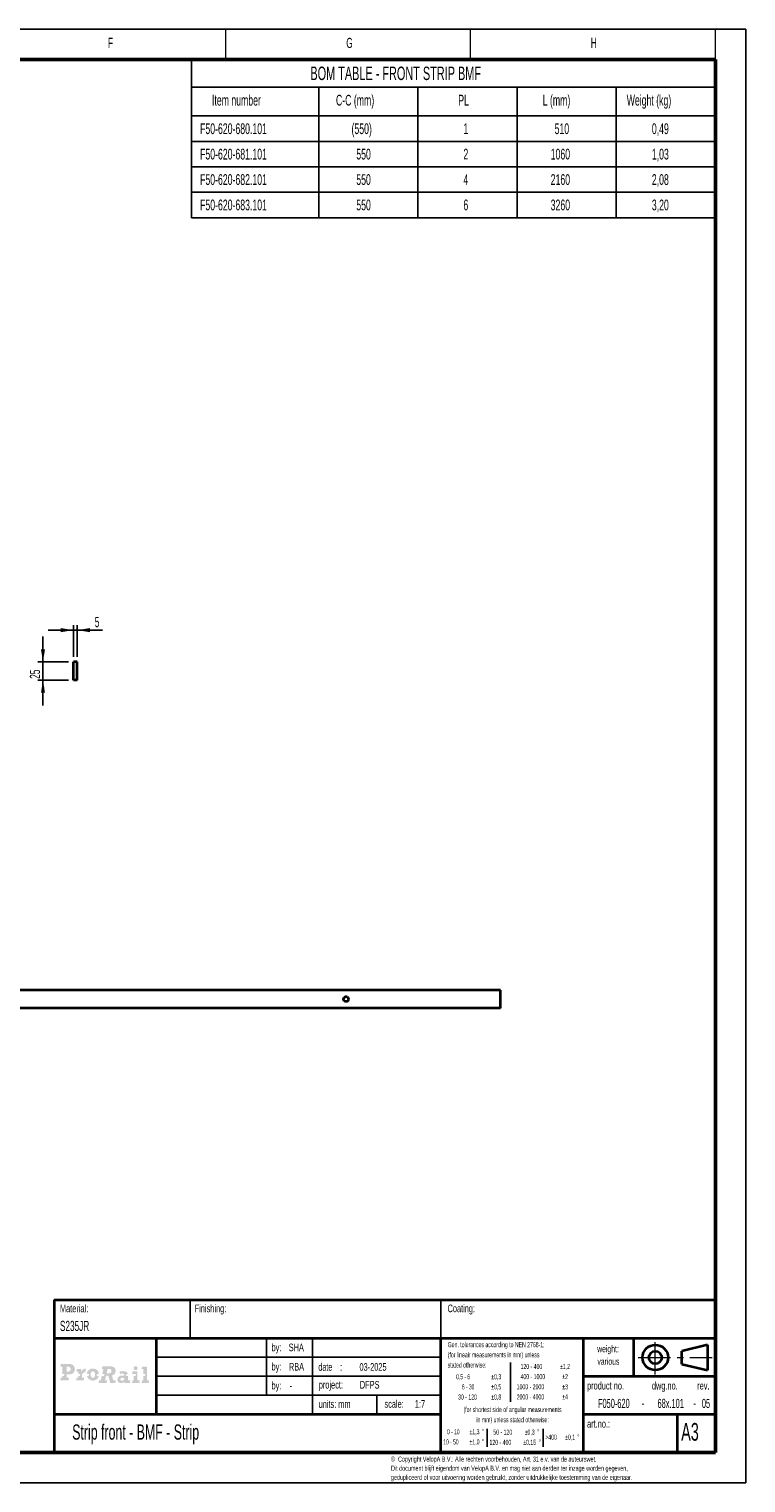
# Model space of a CAD drawing. Header units: millimetres. Extents: x 48 to 2827, y 39 to 2041.
# Tile 2 of 2: x 1841 to 2827, y 39 to 2041. Entities that reach past the tile are written whole.
import ezdxf

# ---------------------------------------------------------------- set-up
doc = ezdxf.new("R2010")
doc.units = ezdxf.units.MM
doc.header["$LTSCALE"] = 7
doc.linetypes.add('SLD-Chain', pattern=[10.16, 6.35, -1.27, 1.27, -1.27])
doc.linetypes.add('SLD-Solid', pattern=[0])
for name, color, linetype in [('-FORMAT-', 7, 'SLD-Solid'), ('-FORMAT_TEXT-', 7, 'SLD-Solid'), ('-TEXT_FORMAT-', 7, 'SLD-Solid'), ('-WEIGHT-', 7, 'SLD-Solid')]:
    doc.layers.add(name, color=color, linetype=linetype)
doc.styles.add('SLDTEXTSTYLE0', font='TXT', dxfattribs={"width": 0.638186})
doc.styles.add('SLDTEXTSTYLE1', font='TXT', dxfattribs={"width": 0.605})
doc.styles.add('SLDTEXTSTYLE2', font='TXT', dxfattribs={"width": 0.57})
doc.styles.add('SLDTEXTSTYLE3', font='TXT', dxfattribs={"width": 0.575})
doc.styles.add('SLDTEXTSTYLE4', font='TXT', dxfattribs={"width": 0.558333})
doc.dimstyles.new('SLDDIMSTYLE3', dxfattribs={"dimtxt": 14, "dimasz": 17.5, "dimexe": 0, "dimexo": 0.0625, "dimgap": 3.5, "dimtad": 1, "dimdec": 1, "dimrnd": 1e-09, "dimzin": 12, "dimdsep": 46, "dimtxsty": 'SLDTEXTSTYLE1', "dimsah": 1, "dimcen": 0.09, "dimadec": 0, "dimazin": 3, "dimtfac": 1, "dimtdec": 1, "dimtmove": 0, "dimatfit": 0, "dimfxl": 1, "dimfrac": 2, "dimtolj": 1, "dimtzin": 12, "dimarcsym": 0})

# ---------------------------------------------------------------- blocks, each defined once
blk = doc.blocks.new('SW_TABLEANNOTATION_0')
at = {"layer": '-FORMAT-', "color": 0}
for p, q in [((0, 0), (0, -37.8)), ((0, 0), (175, 0)), ((175, 0), (311.5, 0)), ((311.5, 0), (448, 0)), ((448, 0), (584.4, 0)), ((584.4, 0), (720.9, 0)), ((720.9, 0), (720.9, -37.8)), ((0, -37.8), (0, -77.7)), ((0, -37.8), (175, -37.8)), ((175, -37.8), (175, -77.7)), ((175, -37.8), (311.5, -37.8)), ((311.5, -37.8), (311.5, -77.7)), ((311.5, -37.8), (448, -37.8)), ((448, -37.8), (448, -77.7)), ((448, -37.8), (584.4, -37.8)), ((584.4, -37.8), (584.4, -77.7)), ((584.4, -37.8), (720.9, -37.8)), ((720.9, -37.8), (720.9, -77.7)), ((0, -77.7), (0, -112.7)), ((0, -77.7), (175, -77.7)), ((175, -77.7), (175, -112.7)), ((175, -77.7), (311.5, -77.7)), ((311.5, -77.7), (311.5, -112.7)), ((311.5, -77.7), (448, -77.7)), ((448, -77.7), (448, -112.7)), ((448, -77.7), (584.4, -77.7)), ((584.4, -77.7), (584.4, -112.7)), ((584.4, -77.7), (720.9, -77.7)), ((720.9, -77.7), (720.9, -112.7)), ((0, -112.7), (0, -147.7)), ((0, -112.7), (175, -112.7)), ((175, -112.7), (175, -147.7)), ((175, -112.7), (311.5, -112.7)), ((311.5, -112.7), (311.5, -147.7)), ((311.5, -112.7), (448, -112.7)), ((448, -112.7), (448, -147.7)), ((448, -112.7), (584.4, -112.7)), ((584.4, -112.7), (584.4, -147.7)), ((584.4, -112.7), (720.9, -112.7)), ((720.9, -112.7), (720.9, -147.7)), ((0, -147.7), (0, -182.7)), ((0, -147.7), (175, -147.7)), ((175, -147.7), (175, -182.7)), ((175, -147.7), (311.5, -147.7)), ((311.5, -147.7), (311.5, -182.7)), ((311.5, -147.7), (448, -147.7)), ((448, -147.7), (448, -182.7)), ((448, -147.7), (584.4, -147.7)), ((584.4, -147.7), (584.4, -182.7)), ((584.4, -147.7), (720.9, -147.7)), ((720.9, -147.7), (720.9, -182.7)), ((0, -182.7), (0, -217.7)), ((0, -182.7), (175, -182.7)), ((175, -182.7), (175, -217.7)), ((175, -182.7), (311.5, -182.7)), ((311.5, -182.7), (311.5, -217.7)), ((311.5, -182.7), (448, -182.7)), ((448, -182.7), (448, -217.7)), ((448, -182.7), (584.4, -182.7)), ((584.4, -182.7), (584.4, -217.7)), ((584.4, -182.7), (720.9, -182.7)), ((720.9, -182.7), (720.9, -217.7)), ((0, -217.7), (175, -217.7)), ((175, -217.7), (311.5, -217.7)), ((311.5, -217.7), (448, -217.7)), ((448, -217.7), (584.4, -217.7)), ((584.4, -217.7), (720.9, -217.7))]:
    blk.add_line(p, q, dxfattribs=at)
at = {"layer": '-FORMAT-', "color": 0, "attachment_point": 1, "style": 'SLDTEXTSTYLE1'}
for s, insert, char_height in [('BOM TABLE - FRONT STRIP BMF', (163.6, -9.7), 18.521), ('Item number', (28.2, -48.5), 14.817), ('C-C (mm)', (198.8, -48.5), 14.82), ('PL', (367.1, -48.5), 14.82), ('L (mm)', (483.3, -48.5), 14.82), ('Weight (kg)', (598.9, -48.5), 14.817), ('F50-620-680.101', (11.8, -87.8), 14.817), ('(550)', (220.2, -87.8), 14.82), ('1', (374.2, -87.8), 14.8), ('510', (499.7, -87.8), 14.82), ('0,49', (633.5, -87.8), 14.82), ('F50-620-681.101', (11.8, -122.8), 14.817), ('550', (226.8, -122.8), 14.82), ('2', (374.2, -122.8), 14.8), ('1060', (494.3, -122.8), 14.82), ('1,03', (633.5, -122.8), 14.82), ('F50-620-682.101', (11.8, -157.8), 14.817), ('550', (226.8, -157.8), 14.82), ('4', (374.2, -157.8), 14.8), ('2160', (494.3, -157.8), 14.82), ('2,08', (633.5, -157.8), 14.82), ('F50-620-683.101', (11.8, -192.8), 14.817), ('550', (226.8, -192.8), 14.82), ('6', (374.2, -192.8), 14.8), ('3260', (494.3, -192.8), 14.82), ('3,20', (633.5, -192.8), 14.82)]:
    blk.add_mtext(s, dxfattribs=dict(at, insert=insert, char_height=char_height))
blk = doc.blocks.new('_D_4')
at = {"layer": '-FORMAT-', "color": 7, "transparency": 16777216}
for p, q in [((1859.9, 1170), (1859.9, 1205)), ((1894.9, 1170), (1852.9, 1170)), ((1859.9, 1170), (1859.9, 1145)), ((1894.9, 1145), (1852.9, 1145)), ((1859.9, 1145), (1859.9, 1110))]:
    blk.add_line(p, q, dxfattribs=at)
for points in [[(1859.9, 1170), (1862.7, 1187.5), (1857.1, 1187.5)], [(1859.9, 1145), (1857.1, 1127.5), (1862.7, 1127.5)]]:
    blk.add_solid(points, dxfattribs=at)
at = {"layer": '-FORMAT-', "color": 7, "transparency": 16777216, "insert": (1841.8, 1146.8), "char_height": 14, "attachment_point": 1, "rotation": 90, "style": 'SLDTEXTSTYLE1'}
blk.add_mtext('25', dxfattribs=at)
blk = doc.blocks.new('_D_5')
at = {"layer": '-FORMAT-', "color": 7, "transparency": 16777216}
for p, q in [((1901.9, 1213.8), (1866.9, 1213.8)), ((1901.9, 1177), (1901.9, 1220.8)), ((1901.9, 1213.8), (1906.9, 1213.8)), ((1906.9, 1177), (1906.9, 1220.8)), ((1906.9, 1213.8), (1941.9, 1213.8))]:
    blk.add_line(p, q, dxfattribs=at)
for points in [[(1901.9, 1213.8), (1884.4, 1216.6), (1884.4, 1211)], [(1906.9, 1213.8), (1924.4, 1211), (1924.4, 1216.6)]]:
    blk.add_solid(points, dxfattribs=at)
at = {"layer": '-FORMAT-', "color": 7, "transparency": 16777216, "insert": (1931.2, 1231.9), "char_height": 14, "attachment_point": 1, "style": 'SLDTEXTSTYLE1'}
blk.add_mtext('5', dxfattribs=at)
blk = doc.blocks.new('ProRail logo')
h = blk.add_hatch(color=7)
h.paths.add_polyline_path([(3.09, 5.63), (0.12, 5.63), (-0.12, 4.67), (0.64, 4.67), (0.64, 2.16), (1.34, 2.16), (1.19, 1.49), (1.18, 1.49), (1.18, 1.49), (0.64, 1.49), (0.64, 0.92), (0.11, 0.92), (-0.12, -0.03), (2.73, -0.03), (2.96, 0.92), (2.06, 0.92), (2.06, 2.03), (2.97, 2.03), (3.23, 2.04), (3.46, 2.07), (3.68, 2.12), (3.88, 2.19), (4.05, 2.27), (4.21, 2.37), (4.36, 2.48), (4.48, 2.61), (4.59, 2.74), (4.68, 2.88), (4.76, 3.03), (4.82, 3.19), (4.87, 3.34), (4.9, 3.5), (4.92, 3.67), (4.93, 3.83), (4.92, 4), (4.89, 4.16), (4.86, 4.33), (4.8, 4.49), (4.74, 4.64), (4.66, 4.79), (4.56, 4.93), (4.45, 5.07), (4.33, 5.19), (4.19, 5.3), (4.04, 5.39), (3.88, 5.47), (3.7, 5.54), (3.51, 5.59), (3.31, 5.62)])
h.paths.add_polyline_path([(2.46, 2.98), (2.06, 2.98), (2.06, 4.67), (2.62, 4.67), (2.71, 4.67), (2.8, 4.66), (2.88, 4.64), (2.95, 4.61), (3.03, 4.58), (3.09, 4.54), (3.16, 4.49), (3.22, 4.44), (3.27, 4.38), (3.31, 4.32), (3.35, 4.25), (3.39, 4.17), (3.41, 4.09), (3.43, 4.01), (3.45, 3.92), (3.45, 3.82), (3.45, 3.72), (3.44, 3.62), (3.42, 3.53), (3.39, 3.45), (3.36, 3.38), (3.32, 3.31), (3.27, 3.25), (3.21, 3.19), (3.15, 3.14), (3.07, 3.1), (2.99, 3.07), (2.9, 3.04), (2.81, 3.01), (2.7, 3), (2.59, 2.99)], flags=16)
h.paths.add_polyline_path([(8.61, 3.96), (8.48, 3.96), (8.37, 3.95), (8.26, 3.93), (8.15, 3.9), (8.04, 3.86), (7.94, 3.81), (7.85, 3.75), (7.76, 3.69), (7.68, 3.62), (7.6, 3.54), (7.52, 3.45), (7.45, 3.36), (7.39, 3.26), (7.33, 3.15), (7.28, 3.03), (7.23, 2.9), (7.21, 2.9), (7.21, 3.9), (5.64, 3.9), (5.42, 2.99), (6.07, 2.99), (6.07, 2.16), (6.8, 2.16), (6.64, 1.49), (6.64, 1.49), (6.07, 1.49), (6.07, 0.87), (5.56, 0.87), (5.34, -0.04), (7.98, -0.04), (8.19, 0.87), (7.35, 0.87), (7.35, 1.28), (7.35, 1.44), (7.36, 1.58), (7.39, 1.72), (7.42, 1.86), (7.46, 1.99), (7.51, 2.11), (7.57, 2.22), (7.63, 2.33), (7.7, 2.43), (7.78, 2.51), (7.86, 2.59), (7.95, 2.65), (8.05, 2.7), (8.15, 2.74), (8.25, 2.76), (8.36, 2.77), (8.48, 2.77), (8.81, 3.96)])
h.paths.add_polyline_path([(12.62, 2.17), (13.21, 2.17), (13.18, 2.39), (13.14, 2.6), (13.08, 2.79), (13, 2.97), (12.91, 3.13), (12.81, 3.28), (12.69, 3.42), (12.55, 3.54), (12.41, 3.65), (12.25, 3.75), (12.09, 3.82), (11.91, 3.89), (11.73, 3.94), (11.54, 3.98), (11.34, 4), (11.14, 4), (10.95, 4), (10.76, 3.98), (10.57, 3.94), (10.4, 3.9), (10.22, 3.83), (10.06, 3.76), (9.9, 3.67), (9.75, 3.56), (9.62, 3.44), (9.5, 3.3), (9.39, 3.15), (9.29, 2.99), (9.21, 2.81), (9.14, 2.61), (9.1, 2.4), (9.08, 2.17), (9.84, 2.17), (9.68, 1.5), (9.12, 1.5), (9.16, 1.31), (9.22, 1.14), (9.29, 0.98), (9.38, 0.82), (9.47, 0.68), (9.58, 0.54), (9.7, 0.42), (9.82, 0.31), (9.96, 0.21), (10.11, 0.12), (10.26, 0.05), (10.42, -0.01), (10.59, -0.06), (10.77, -0.1), (10.95, -0.12), (11.14, -0.13), (11.33, -0.12), (11.52, -0.09), (11.7, -0.06), (11.87, -0.01), (12.04, 0.06), (12.19, 0.14), (12.34, 0.22), (12.47, 0.33), (12.6, 0.44), (12.72, 0.56), (12.82, 0.7), (12.91, 0.84), (12.99, 0.99), (13.06, 1.15), (13.12, 1.32), (13.16, 1.5), (12.46, 1.5)])
h.paths.add_polyline_path([(11.14, 0.85), (11.05, 0.85), (10.96, 0.87), (10.88, 0.89), (10.81, 0.92), (10.74, 0.96), (10.68, 1.01), (10.62, 1.07), (10.57, 1.13), (10.52, 1.21), (10.48, 1.29), (10.44, 1.38), (10.42, 1.47), (10.39, 1.57), (10.38, 1.68), (10.37, 1.8), (10.36, 1.92), (10.37, 2.05), (10.38, 2.17), (10.39, 2.28), (10.41, 2.39), (10.44, 2.49), (10.48, 2.58), (10.52, 2.66), (10.56, 2.74), (10.61, 2.81), (10.67, 2.86), (10.74, 2.91), (10.8, 2.95), (10.88, 2.99), (10.96, 3.01), (11.04, 3.02), (11.14, 3.03), (11.23, 3.02), (11.31, 3.01), (11.39, 2.99), (11.47, 2.95), (11.54, 2.91), (11.6, 2.86), (11.67, 2.81), (11.72, 2.74), (11.77, 2.67), (11.81, 2.59), (11.84, 2.5), (11.87, 2.4), (11.89, 2.3), (11.91, 2.19), (11.92, 2.07), (11.92, 1.94), (11.92, 1.82), (11.91, 1.7), (11.89, 1.59), (11.87, 1.48), (11.84, 1.38), (11.81, 1.29), (11.77, 1.21), (11.72, 1.14), (11.67, 1.07), (11.6, 1.01), (11.54, 0.96), (11.47, 0.92), (11.39, 0.89), (11.31, 0.87), (11.23, 0.85)], flags=16)
h.paths.add_polyline_path([(18.19, -0.03), (17.7, 1.69), (17.87, 1.72), (18.03, 1.76), (18.17, 1.82), (18.3, 1.89), (18.42, 1.97), (18.53, 2.06), (18.62, 2.16), (18.7, 2.27), (18.78, 2.38), (18.84, 2.5), (18.89, 2.62), (18.93, 2.74), (18.96, 2.86), (18.99, 2.98), (19, 3.1), (19.01, 3.22), (19, 3.35), (18.98, 3.48), (18.96, 3.61), (18.92, 3.75), (18.86, 3.88), (18.8, 4), (18.72, 4.13), (18.63, 4.24), (18.53, 4.35), (18.41, 4.45), (18.27, 4.53), (18.12, 4.61), (17.95, 4.67), (17.77, 4.71), (17.57, 4.74), (17.36, 4.75), (14.42, 4.75), (14.22, 3.87), (14.78, 3.87), (14.39, 2.17), (15.14, 2.17), (14.98, 1.5), (14.24, 1.5), (13.88, -0.03), (13.32, -0.03), (13.11, -0.91), (15.91, -0.91), (16.13, -0.03), (15.31, -0.03), (15.69, 1.61), (16.48, 1.61), (17.1, -0.91), (18.84, -0.91), (19.05, -0.03)])
h.paths.add_polyline_path([(16.46, 2.33), (15.85, 2.33), (16.21, 3.87), (16.86, 3.87), (16.93, 3.86), (17, 3.86), (17.07, 3.84), (17.13, 3.83), (17.19, 3.8), (17.25, 3.78), (17.3, 3.74), (17.35, 3.71), (17.39, 3.66), (17.43, 3.62), (17.46, 3.56), (17.48, 3.5), (17.51, 3.44), (17.52, 3.37), (17.53, 3.3), (17.54, 3.22), (17.53, 3.1), (17.51, 3), (17.49, 2.89), (17.45, 2.8), (17.4, 2.72), (17.35, 2.65), (17.28, 2.58), (17.21, 2.53), (17.14, 2.48), (17.05, 2.44), (16.97, 2.41), (16.87, 2.38), (16.77, 2.36), (16.67, 2.34), (16.57, 2.34)], flags=16)
h.paths.add_polyline_path([(23.21, 2.16), (23.17, 2.28), (23.12, 2.4), (23.06, 2.5), (23, 2.59), (22.92, 2.68), (22.84, 2.76), (22.74, 2.83), (22.63, 2.89), (22.52, 2.95), (22.39, 2.99), (22.26, 3.03), (22.11, 3.07), (21.96, 3.09), (21.79, 3.11), (21.61, 3.12), (21.42, 3.12), (21.34, 3.12), (21.26, 3.12), (21.18, 3.12), (21.1, 3.11), (21.03, 3.1), (20.95, 3.1), (20.88, 3.09), (20.81, 3.08), (20.74, 3.06), (20.67, 3.05), (20.61, 3.04), (20.54, 3.02), (20.48, 3), (20.42, 2.98), (20.36, 2.96), (20.3, 2.94), (20.44, 2.35), (20.52, 2.05), (20.56, 2.08), (20.61, 2.11), (20.65, 2.14), (20.69, 2.16), (20.73, 2.19), (20.78, 2.21), (20.82, 2.23), (20.86, 2.25), (20.91, 2.27), (20.95, 2.28), (21, 2.29), (21.04, 2.3), (21.09, 2.31), (21.14, 2.32), (21.19, 2.32), (21.25, 2.32), (21.33, 2.32), (21.41, 2.31), (21.48, 2.29), (21.55, 2.27), (21.62, 2.24), (21.68, 2.21), (21.74, 2.17), (21.79, 2.13), (21.84, 2.08), (21.88, 2.03), (21.91, 1.97), (21.94, 1.91), (21.97, 1.85), (21.98, 1.78), (21.99, 1.71), (22, 1.63), (21.99, 1.5), (21.92, 1.52), (21.85, 1.54), (21.79, 1.55), (21.74, 1.56), (21.69, 1.58), (21.64, 1.58), (21.59, 1.59), (21.55, 1.6), (21.5, 1.6), (21.46, 1.61), (21.41, 1.61), (21.36, 1.61), (21.3, 1.61), (21.24, 1.61), (21.18, 1.61), (21.11, 1.6), (20.93, 1.59), (20.77, 1.56), (20.62, 1.52), (20.47, 1.47), (20.34, 1.4), (20.22, 1.32), (20.11, 1.24), (20.01, 1.14), (19.92, 1.04), (19.84, 0.93), (19.77, 0.81), (19.72, 0.68), (19.67, 0.55), (19.64, 0.42), (19.62, 0.28), (19.62, 0.14), (19.62, 0.01), (19.64, -0.11), (19.67, -0.23), (19.7, -0.33), (19.75, -0.43), (19.81, -0.52), (19.88, -0.61), (19.96, -0.68), (20.05, -0.75), (20.15, -0.81), (20.26, -0.86), (20.38, -0.9), (20.5, -0.93), (20.64, -0.95), (20.78, -0.97), (20.93, -0.97), (21, -0.97), (21.07, -0.97), (21.14, -0.96), (21.21, -0.95), (21.27, -0.94), (21.34, -0.92), (21.41, -0.91), (21.47, -0.89), (21.54, -0.86), (21.6, -0.83), (21.66, -0.8), (21.73, -0.77), (21.8, -0.73), (21.86, -0.69), (21.93, -0.65), (22, -0.6), (22, -0.91), (23.87, -0.91), (24.08, 0), (23.27, 0), (23.27, 1.48), (22.53, 1.48), (22.7, 2.16)])
h.paths.add_polyline_path([(22, 0.22), (21.94, 0.17), (21.88, 0.12), (21.82, 0.07), (21.77, 0.03), (21.72, -0.01), (21.67, -0.04), (21.62, -0.07), (21.58, -0.1), (21.53, -0.12), (21.48, -0.14), (21.44, -0.15), (21.4, -0.17), (21.35, -0.18), (21.31, -0.18), (21.26, -0.19), (21.22, -0.19), (21.15, -0.18), (21.09, -0.18), (21.03, -0.16), (20.98, -0.15), (20.92, -0.13), (20.88, -0.1), (20.83, -0.07), (20.79, -0.04), (20.75, 0), (20.72, 0.04), (20.69, 0.08), (20.66, 0.13), (20.65, 0.18), (20.63, 0.23), (20.62, 0.28), (20.62, 0.34), (20.62, 0.39), (20.63, 0.44), (20.65, 0.49), (20.67, 0.53), (20.69, 0.58), (20.72, 0.62), (20.76, 0.66), (20.8, 0.69), (20.84, 0.72), (20.89, 0.75), (20.94, 0.77), (21, 0.79), (21.06, 0.81), (21.13, 0.82), (21.2, 0.83), (21.27, 0.83), (21.31, 0.83), (21.35, 0.83), (21.38, 0.83), (21.42, 0.82), (21.46, 0.82), (21.51, 0.81), (21.55, 0.81), (21.59, 0.8), (21.64, 0.78), (21.68, 0.77), (21.73, 0.75), (21.78, 0.73), (21.83, 0.71), (21.89, 0.68), (21.94, 0.65), (22, 0.61)], flags=16)
h.paths.add_polyline_path([(25.87, 3.47), (25.94, 3.47), (26, 3.48), (26.07, 3.5), (26.13, 3.52), (26.2, 3.55), (26.25, 3.59), (26.31, 3.63), (26.35, 3.67), (26.4, 3.72), (26.44, 3.78), (26.47, 3.83), (26.5, 3.89), (26.53, 3.96), (26.54, 4.02), (26.55, 4.09), (26.56, 4.16), (26.55, 4.24), (26.54, 4.3), (26.53, 4.37), (26.5, 4.43), (26.47, 4.49), (26.44, 4.55), (26.4, 4.6), (26.35, 4.65), (26.31, 4.69), (26.25, 4.73), (26.2, 4.77), (26.13, 4.79), (26.07, 4.82), (26, 4.83), (25.94, 4.84), (25.87, 4.85), (25.79, 4.84), (25.73, 4.83), (25.66, 4.82), (25.6, 4.79), (25.54, 4.77), (25.48, 4.73), (25.43, 4.69), (25.38, 4.65), (25.34, 4.6), (25.3, 4.55), (25.26, 4.49), (25.24, 4.43), (25.21, 4.37), (25.2, 4.3), (25.19, 4.24), (25.18, 4.16), (25.19, 4.09), (25.2, 4.02), (25.21, 3.96), (25.24, 3.89), (25.26, 3.83), (25.3, 3.78), (25.34, 3.72), (25.38, 3.67), (25.43, 3.63), (25.48, 3.59), (25.54, 3.55), (25.6, 3.52), (25.66, 3.5), (25.73, 3.48), (25.79, 3.47)])
h.paths.add_polyline_path([(26.49, 0), (26.49, 3.04), (24.87, 3.04), (24.67, 2.16), (26.01, 2.16), (25.85, 1.49), (25.22, 1.49), (25.22, 0), (24.87, 0), (24.65, -0.91), (27.12, -0.91), (27.32, 0)])
h.paths.add_polyline_path([(29.79, 0), (29.79, 4.71), (28.13, 4.71), (27.92, 3.84), (28.51, 3.84), (28.51, 2.16), (29.27, 2.16), (29.1, 1.48), (28.51, 1.48), (28.51, 0), (28.12, 0), (27.92, -0.91), (30.34, -0.91), (30.56, 0)])
blk = doc.blocks.new('A$C4c5475e6')
blk.add_blockref('ProRail logo', (-30.23, 0.72))

msp = doc.modelspace()

# ---------------------------------------------------------------- linework, layer by layer
at = {"layer": '-FORMAT-', "lineweight": 25}
for p, q in [((2827.2, 2041.49), (48.2, 2041.49)), ((2827.2, 39.49), (2827.2, 2041.49)), ((2062.51, 238.99), (2062.51, 291.49)), ((2407.58, 238.99), (2407.58, 291.49)), ((2230.79, 133.99), (2230.79, 238.99)), ((2015.82, 212.74), (2407.58, 212.74)), ((2015.82, 186.49), (2407.58, 186.49)), ((2015.82, 160.24), (2407.58, 160.24)), ((2319.19, 133.99), (2319.19, 160.24)), ((48.2, 39.49), (2827.2, 39.49))]:
    msp.add_line(p, q, dxfattribs=at)
at = {"layer": '-FORMAT-', "lineweight": 18}
for p, q in [((2111.45, 1999.49), (2111.45, 2041.49)), ((2448.33, 1999.49), (2448.33, 2041.49)), ((2785.2, 1999.49), (2785.2, 2041.49))]:
    msp.add_line(p, q, dxfattribs=at)
at = {"layer": '-FORMAT-', "lineweight": 50}
for p, q in [((2785.2, 1999.49), (90.2, 1999.49)), ((2785.2, 81.49), (2785.2, 1999.49)), ((90.2, 81.49), (2785.2, 81.49))]:
    msp.add_line(p, q, dxfattribs=at)
at = {"layer": '-FORMAT-', "lineweight": 35}
for p, q in [((1875.2, 291.49), (2785.2, 291.49)), ((1875.2, 291.49), (1875.2, 81.49)), ((1875.2, 238.99), (2785.2, 238.99)), ((2015.82, 238.99), (2015.82, 133.99)), ((2407.58, 81.49), (2407.58, 238.99)), ((2603.2, 238.99), (2603.2, 81.49)), ((2673.2, 186.49), (2673.2, 238.99)), ((2774.25, 229.72), (2739.25, 220.97)), ((2739.25, 202.98), (2739.25, 220.97)), ((2774.25, 229.72), (2774.25, 194.72)), ((2739.25, 202.98), (2774.25, 194.72)), ((2603.2, 186.49), (2785.2, 186.49)), ((1875.2, 133.99), (2407.58, 133.99)), ((2603.2, 133.99), (2785.2, 133.99)), ((2732.7, 133.99), (2732.7, 81.49))]:
    msp.add_line(p, q, dxfattribs=at)
at = {"layer": '-FORMAT-'}
for p, q in [((2167.42, 238.99), (2167.42, 160.24)), ((2503.35, 205.43), (2503.35, 151.36)), ((2471.35, 113.74), (2471.35, 89.06)), ((2548.12, 113.74), (2548.12, 89.06))]:
    msp.add_line(p, q, dxfattribs=at)
at = {"layer": '-FORMAT-', "linetype": 'SLD-Chain', "lineweight": 18}
for p, q in [((2702.54, 188.81), (2702.54, 235.63)), ((2679.1, 212.22), (2780.9, 212.22))]:
    msp.add_line(p, q, dxfattribs=at)
at = {"layer": '-FORMAT-', "lineweight": 35}
for radius in [17.5, 8.75]:
    msp.add_circle((2702.54, 212.22), radius, dxfattribs=at)
at = {"color": 7, "linetype": 'SLD-Solid', "lineweight": 35}
for p, q in [((1906.85, 1170.04), (1901.85, 1170.04)), ((1901.85, 1145.04), (1901.85, 1170.04)), ((1906.85, 1145.04), (1906.85, 1170.04)), ((1906.85, 1145.04), (1901.85, 1145.04)), ((2489.29, 718.22), (329.29, 718.22)), ((2489.29, 693.22), (2489.29, 718.22)), ((2489.29, 693.22), (329.29, 693.22))]:
    msp.add_line(p, q, dxfattribs=at)
msp.add_circle((2276.94, 705.72), 3.4, dxfattribs=at)
at = {"color": 7, "linetype": 'SLD-Solid', "lineweight": 18}
msp.add_arc((2276.94, 705.72), 4, 75, 345, dxfattribs=at)

# ---------------------------------------------------------------- block references
at = {"layer": '-FORMAT-'}
msp.add_blockref('SW_TABLEANNOTATION_0', (2064.27, 1999.49), dxfattribs=at)
at = {"xscale": 3.990168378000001, "yscale": 3.990168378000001, "zscale": 3.990168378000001}
msp.add_blockref('A$C4c5475e6', (2004.73, 178.06), dxfattribs=at)

# ---------------------------------------------------------------- texts
at = {"layer": '-FORMAT_TEXT-'}
for s, insert, char_height, attachment_point, style in [('F', (1952.73, 2029.47), 14, 2, 'SLDTEXTSTYLE1'), ('G', (2281.66, 2029.47), 14, 2, 'SLDTEXTSTYLE1'), ('H', (2617.77, 2029.49), 14, 2, 'SLDTEXTSTYLE1'), ('©  Copyright VelopA B.V.: Alle rechten voorbehouden, Art. 31 e.v. van de auteurswet.', (2338.83, 75.78), 7, 1, 'SLDTEXTSTYLE0'), ('Dit document blijft eigendom van VelopA B.V. en mag niet aan derden ter inzage worden gegeven,', (2338.83, 63.24), 7, 1, 'SLDTEXTSTYLE0'), ('gedupliceerd of voor uitvoering worden gebruikt, zonder uitdrukkelijke toestemming van de eigenaar.', (2338.83, 50.69), 7, 1, 'SLDTEXTSTYLE0')]:
    msp.add_mtext(s, dxfattribs=dict(at, insert=insert, char_height=char_height, attachment_point=attachment_point, style=style))
at = {"layer": '-TEXT_FORMAT-'}
for s, insert, char_height, attachment_point, style in [('Material:', (1883.22, 285.07), 10.5, 1, 'SLDTEXTSTYLE1'), ('Finishing:', (2068.65, 285.07), 10.5, 1, 'SLDTEXTSTYLE1'), ('Coating:', (2416.61, 285.07), 10.5, 1, 'SLDTEXTSTYLE1'), ('S235JR', (1883.22, 262.66), 14, 1, 'SLDTEXTSTYLE1'), ('by:', (2174.41, 231.35), 10.5, 1, 'SLDTEXTSTYLE1'), ('by:', (2174.41, 231.35), 10.5, 1, 'SLDTEXTSTYLE1'), ('SHA', (2198.04, 231.35), 10.5, 1, 'SLDTEXTSTYLE1'), ('SHA', (2198.04, 231.35), 10.5, 1, 'SLDTEXTSTYLE1'), ('Gen. tolerances according to NEN 2768-1;', (2416.82, 233.4), 7, 1, 'SLDTEXTSTYLE1'), ('by:', (2174.41, 204.88), 10.5, 1, 'SLDTEXTSTYLE1'), ('by:', (2174.41, 204.88), 10.5, 1, 'SLDTEXTSTYLE1'), ('RBA', (2198.31, 204.71), 10.5, 1, 'SLDTEXTSTYLE1'), ('RBA', (2198.31, 204.71), 10.5, 1, 'SLDTEXTSTYLE1'), ('date    :', (2238.91, 204.46), 10.5, 1, 'SLDTEXTSTYLE4'), ('03-2025', (2295.42, 204.46), 10.5, 1, 'SLDTEXTSTYLE1'), ('stated otherwise:', (2416.82, 205.4), 7, 1, 'SLDTEXTSTYLE1'), ('(for lineair measurements in mm) unless', (2416.82, 219.4), 7, 1, 'SLDTEXTSTYLE1'), ('120 - 400', (2517.08, 203.38), 7, 1, 'SLDTEXTSTYLE1'), ('±1,2', (2578.32, 203.38), 7, 2, 'SLDTEXTSTYLE1'), ('project:', (2239.41, 179.92), 10.5, 1, 'SLDTEXTSTYLE1'), ('0,5 - 6', (2428.51, 189.26), 7, 1, 'SLDTEXTSTYLE3'), ('±0,3', (2483.64, 189.26), 7, 2, 'SLDTEXTSTYLE1'), ('400 - 1000', (2517.08, 189.38), 7, 1, 'SLDTEXTSTYLE1'), ('±2', (2578.39, 189.38), 7, 2, 'SLDTEXTSTYLE1'), ('by:', (2174.41, 178.82), 10.5, 1, 'SLDTEXTSTYLE1'), ('-', (2199.19, 178.65), 10.5, 1, 'SLDTEXTSTYLE1'), ('-', (2199.19, 178.65), 10.5, 1, 'SLDTEXTSTYLE1'), ('DFPS', (2295.92, 179.92), 10.5, 1, 'SLDTEXTSTYLE1'), ('30 - 120', (2431.14, 161.26), 7, 1, 'SLDTEXTSTYLE1'), ('6 - 30', (2436.39, 175.26), 7, 1, 'SLDTEXTSTYLE2'), ('±0,5', (2483.64, 175.26), 7, 2, 'SLDTEXTSTYLE1'), ('±0,8', (2483.64, 161.26), 7, 2, 'SLDTEXTSTYLE1'), ('2000 - 4000', (2511.83, 161.38), 7, 1, 'SLDTEXTSTYLE1'), ('1000 - 2000', (2511.83, 175.38), 7, 1, 'SLDTEXTSTYLE1'), ('±3', (2578.39, 175.38), 7, 2, 'SLDTEXTSTYLE1'), ('±4', (2578.39, 161.38), 7, 2, 'SLDTEXTSTYLE1'), ('product no.', (2608.61, 178.64), 10.5, 1, 'SLDTEXTSTYLE1'), ('dwg.no.', (2697.83, 178.62), 10.5, 1, 'SLDTEXTSTYLE1'), ('rev.', (2760.22, 178.62), 10.5, 1, 'SLDTEXTSTYLE1'), ('units: mm', (2239.17, 153.32), 10.5, 1, 'SLDTEXTSTYLE1'), ('scale:', (2329.83, 153.53), 10.5, 1, 'SLDTEXTSTYLE1'), ('1:7', (2371.68, 153.53), 10.5, 1, 'SLDTEXTSTYLE1'), ('(for shortest side of angular measurements', (2506.1, 144.02), 7, 2, 'SLDTEXTSTYLE1'), ('F050-620', (2645.45, 155.27), 12.6, 2, 'SLDTEXTSTYLE1'), ('-', (2683.64, 156.63), 14, 1, 'SLDTEXTSTYLE1'), ('68x.101', (2723.72, 155.27), 12.6, 2, 'SLDTEXTSTYLE1'), ('-', (2754.98, 156.63), 14, 1, 'SLDTEXTSTYLE1'), ('05', (2772.25, 155.27), 12.6, 2, 'SLDTEXTSTYLE1'), ('  Strip front - BMF - Strip', (1890.69, 120.07), 21, 1, 'SLDTEXTSTYLE1'), ('in mm) unless stated otherwise:', (2506.2, 130.02), 7, 2, 'SLDTEXTSTYLE1'), ('art.no.:', (2608.61, 126.21), 10.5, 1, 'SLDTEXTSTYLE1'), ('A3', (2738.15, 122.1), 24.5, 1, 'SLDTEXTSTYLE1'), ('0 - 10', (2416.04, 113.45), 7, 1, 'SLDTEXTSTYLE2'), ('±1,3', (2453.76, 113.51), 7, 2, 'SLDTEXTSTYLE1'), ('±1,0', (2453.76, 99.45), 7, 2, 'SLDTEXTSTYLE1'), ('°', (2465.19, 113.98), 7.41, 2, 'SLDTEXTSTYLE1'), ('°', (2465.19, 99.92), 7.41, 2, 'SLDTEXTSTYLE1'), ('50 - 120', (2479.64, 112.91), 7, 1, 'SLDTEXTSTYLE1'), ('±0,3', (2529.62, 112.97), 7, 2, 'SLDTEXTSTYLE1'), ('°', (2541.05, 113.44), 7.41, 2, 'SLDTEXTSTYLE1'), ('>400', (2551.15, 106.07), 7, 1, 'SLDTEXTSTYLE1'), ('±0,1', (2585.26, 106.07), 7, 2, 'SLDTEXTSTYLE1'), ('°', (2596.69, 106.53), 7.41, 2, 'SLDTEXTSTYLE1'), ('10 - 50', (2410.79, 99.45), 7, 1, 'SLDTEXTSTYLE3'), ('120 - 400', (2474.39, 98.91), 7, 1, 'SLDTEXTSTYLE1'), ('±0,15', (2529.57, 98.91), 7, 2, 'SLDTEXTSTYLE1'), ('°', (2543.72, 99.38), 7.41, 2, 'SLDTEXTSTYLE1')]:
    msp.add_mtext(s, dxfattribs=dict(at, insert=insert, char_height=char_height, attachment_point=attachment_point, style=style))
at = {"layer": '-WEIGHT-', "char_height": 9.26, "attachment_point": 2, "style": 'SLDTEXTSTYLE1'}
for s, insert in [('weight:', (2637.45, 228.74)), ('various', (2637.98, 211.46))]:
    msp.add_mtext(s, dxfattribs=dict(at, insert=insert))

# ---------------------------------------------------------------- dimensions: what is measured, and where the dimension line sits
at = {"layer": '-FORMAT-', "color": 7}
dim = msp.add_linear_dim(base=(1906.85, 1213.81), p1=(1901.85, 1170.04), p2=(1906.85, 1170.04), dimstyle='SLDDIMSTYLE3', dxfattribs=at)
dim.commit()
dim.dimension.update_dxf_attribs({"geometry": '_D_5', "text_midpoint": (1936.54, 1213.81), "dimtype": 160})
dim = msp.add_linear_dim(base=(1859.89, 1145.04), p1=(1901.85, 1170.04), p2=(1901.85, 1145.04), angle=90, dimstyle='SLDDIMSTYLE3', dxfattribs=at)
dim.commit()
dim.dimension.update_dxf_attribs({"geometry": '_D_4', "text_midpoint": (1859.89, 1157.54), "dimtype": 160})

doc.saveas('drawing.dxf')
